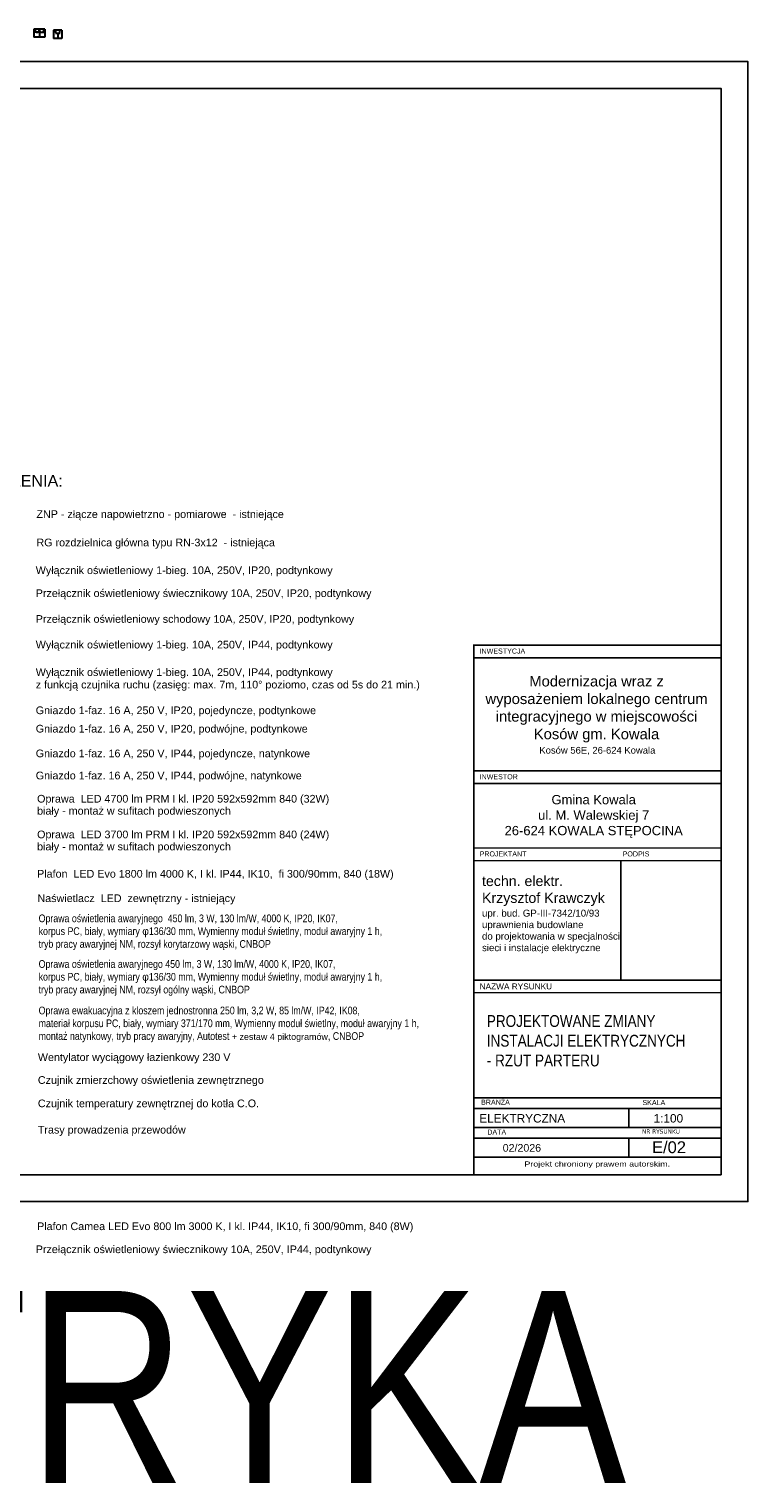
# Model space of a CAD drawing. Header units: millimetres. Extents: x 19325 to 32410, y -4876 to 2807.
# Tile 45 of 72: x 21651 to 23523, y -4868 to -1080. Entities that reach past the tile are written whole.
import ezdxf
from ezdxf.enums import TextEntityAlignment as Align

# ---------------------------------------------------------------- set-up
doc = ezdxf.new("R2010")
doc.units = ezdxf.units.MM
doc.layers.add('2E_INSTA', color=40, linetype='Continuous', lineweight=30)
doc.layers.add('A_opis', color=1, linetype='Continuous')
doc.layers.add('O_tabelka', color=3, linetype='Continuous')
doc.styles.add('ARIAL', font='arial.ttf', dxfattribs={"width": 0.8})
doc.styles.add('dar-styl', font='arial.ttf')
doc.styles.add('PITSIMP8', font='pitsimp8')
doc.styles.get("Standard").update_dxf_attribs({"font": 'arial.ttf'})
doc.styles.add('verdena', font='verdana.ttf')

# ---------------------------------------------------------------- blocks, each defined once
blk = doc.blocks.new('2DEL_813')
for p, q in [((-1.95, -1.43), (-1.95, 1.43)), ((-1.95, 1.43), (1.95, 1.43)), ((-0.04, -0.31), (-0.04, 1.29)), ((1.95, -1.43), (1.95, 1.43)), ((-1.95, -1.43), (1.95, -1.43)), ((-0.04, -0.31), (-1.64, -0.31)), ((-0.04, -0.31), (1.56, -0.31))]:
    blk.add_line(p, q)
for centre in [(-0.84, -1.11), (0.76, -1.11)]:
    blk.add_arc(centre, 0.8, 0, 180)
at = {"linetype": 'ByBlock', "style": 'PITSIMP8', "flags": 9}
for tag, p in [('SPANNUNG/FREQUENZ', (-0.08, -0.67)), ('VOLUMENSTROM', (-0.08, -0.51)), ('BEZEICHNUNG', (-0.08, -0.37)), ('RAUM/GRUPPE', (-0.08, -0.39)), ('POS.NR.G-LV', (-0.08, -0.41)), ('DRUCK/-STUFE', (-0.08, -0.53)), ('ANSCHLUSS', (-0.08, -0.55)), ('TEMPERATUR', (-0.08, -0.61)), ('FABRIKAT', (-0.08, -0.43)), ('KENNUNG', (-0.08, -0.47)), ('LEISTUNG', (-0.08, -0.49)), ('GROESSE', (-0.08, -0.57)), ('DREHZAHL', (-0.08, -0.63)), ('SCHUTZART', (-0.08, -0.65)), ('GEWICHT', (-0.08, -0.69)), ('TYP', (-0.08, -0.45)), ('FREI', (-0.08, -0.71)), ('FREI', (-0.08, -0.73)), ('FREI', (-0.08, -0.75)), ('DN', (-0.08, -0.59))]:
    blk.add_attdef(tag, text='', height=0.01, dxfattribs=at).set_placement(p, align=Align.MIDDLE)
blk = doc.blocks.new('2DEL_812')
for p, q in [((-1.43, -1.43), (-1.43, 1.43)), ((-1.43, 1.43), (1.43, 1.43)), ((-0.02, -0.31), (-0.02, 1.19)), ((1.43, -1.43), (1.43, 1.43)), ((-1.43, -1.43), (1.43, -1.43)), ((-0.82, -0.32), (0.77, -0.32))]:
    blk.add_line(p, q)
blk.add_arc((-0.02, -1.15), 0.828, 8.4436, 171.3225)
at = {"linetype": 'ByBlock', "style": 'PITSIMP8', "flags": 9}
for tag, p in [('SPANNUNG/FREQUENZ', (0.04, -0.81)), ('VOLUMENSTROM', (0.04, -0.65)), ('BEZEICHNUNG', (0.04, -0.51)), ('RAUM/GRUPPE', (0.04, -0.53)), ('POS.NR.G-LV', (0.04, -0.55)), ('DRUCK/-STUFE', (0.04, -0.67)), ('TEMPERATUR', (0.04, -0.75)), ('FABRIKAT', (0.04, -0.57)), ('KENNUNG', (0.04, -0.61)), ('LEISTUNG', (0.04, -0.63)), ('ANSCHLUSS', (0.04, -0.69)), ('GROESSE', (0.04, -0.71)), ('DREHZAHL', (0.04, -0.77)), ('SCHUTZART', (0.04, -0.79)), ('GEWICHT', (0.04, -0.83)), ('TYP', (0.04, -0.59)), ('FREI', (0.04, -0.85)), ('FREI', (0.04, -0.87)), ('FREI', (0.04, -0.89)), ('DN', (0.04, -0.73))]:
    blk.add_attdef(tag, text='', height=0.01, dxfattribs=at).set_placement(p, align=Align.MIDDLE)

msp = doc.modelspace()

# ---------------------------------------------------------------- linework, layer by layer
for points in [[(19325.1, -4134.6), (23523.3, -4134.6), (23523.3, -1164.6), (19325.1, -1164.6)], [(19623.8, -4064.6), (23453.3, -4064.6), (23453.3, -1234.6), (19623.8, -1234.6)]]:
    msp.add_lwpolyline(points, close=True)
at = {"layer": 'O_tabelka', "color": 0}
for p, q in [((23192, -3246.4), (23192, -3557.6)), ((22809.2, -3557.6), (23453.3, -3557.6)), ((22809.2, -3557.6), (23453.3, -3557.6)), ((22809.2, -3557.6), (23453.3, -3557.6)), ((23213.3, -3892), (23213.3, -3941.5)), ((23213.3, -3969), (23213.3, -4018.5))]:
    msp.add_line(p, q, dxfattribs=at)
at = {"layer": 'O_tabelka', "color": 0, "const_width": 3.59}
for points in [[(22809.2, -2685), (23453.3, -2685), (23453.3, -2718), (22809.2, -2718)], [(22809.2, -3012.4), (23453.3, -3012.4), (23453.3, -3045.4), (22809.2, -3045.4)], [(22809.2, -3213.4), (23453.3, -3213.4), (23453.3, -3246.4), (22809.2, -3246.4)], [(22809.2, -3557.6), (23453.3, -3557.6), (23453.3, -3590.6), (22809.2, -3590.6)]]:
    msp.add_lwpolyline(points, close=True, dxfattribs=at)
at = {"layer": 'O_tabelka', "color": 0}
msp.add_lwpolyline([(22809.2, -2685), (23453.3, -2685), (23453.3, -4064.6), (22809.2, -4064.6)], close=True, dxfattribs=at)
for points in [[(22809.2, -3557.6), (23453.3, -3557.6)], [(22809.2, -3864.5), (23453.3, -3864.5)], [(22809.2, -3892), (23453.3, -3892)], [(22809.2, -3941.5), (23453.3, -3941.5)], [(22809.2, -3969), (23453.3, -3969)], [(22809.2, -4018.5), (23453.3, -4018.5)]]:
    msp.add_lwpolyline(points, dxfattribs=at)
at = {"layer": 'O_tabelka', "color": 0, "ltscale": 10}
msp.add_lwpolyline([(22809.2, -3864.5), (23453.3, -3864.5)], dxfattribs=at)

# ---------------------------------------------------------------- block references
at = {"layer": '2E_INSTA', "xscale": 7.5, "yscale": 7.5, "zscale": 7.5, "rotation": 180}
for name, p in [('2DEL_813', (21677.9, -1090.6)), ('2DEL_812', (21725.6, -1093.4))]:
    msp.add_blockref(name, p, dxfattribs=at)

# ---------------------------------------------------------------- texts
at = {"style": 'dar-styl'}
for s, height, p in [('OZNACZENIA:', 30, (21457.2, -2271.7, -0.4)), ('ZNP - złącze napowietrzno - pomiarowe  - istniejące', 20, (21670.4, -2353.6)), ('RG rozdzielnica główna typu RN-3x12  - istniejąca', 20, (21670.4, -2427.5)), ('Wyłącznik oświetleniowy 1-bieg. 10A, 250V, IP20, podtynkowy', 20, (21668.6, -2499.8)), ('Przełącznik oświetleniowy świecznikowy 10A, 250V, IP20, podtynkowy', 20, (21668.6, -2559.6)), ('Przełącznik oświetleniowy schodowy 10A, 250V, IP20, podtynkowy', 20, (21668.6, -2626.7)), ('Wyłącznik oświetleniowy 1-bieg. 10A, 250V, IP44, podtynkowy', 20, (21668.6, -2693.6)), ('Wyłącznik oświetleniowy 1-bieg. 10A, 250V, IP44, podtynkowy', 20, (21668.6, -2765.3)), ('z funkcją czujnika ruchu (zasięg: max. 7m, 110° poziomo, czas od 5s do 21 min.)', 20, (21668.6, -2797.7)), ('Gniazdo 1-faz. 16 A, 250 V, IP20, pojedyncze, podtynkowe ', 20, (21668.6, -2864.7)), ('Gniazdo 1-faz. 16 A, 250 V, IP20, podwójne, podtynkowe ', 20, (21668.6, -2912.6)), ('Gniazdo 1-faz. 16 A, 250 V, IP44, pojedyncze, natynkowe ', 20, (21668.6, -2977)), ('Gniazdo 1-faz. 16 A, 250 V, IP44, podwójne, natynkowe ', 20, (21668.6, -3034.6)), ('Oprawa  LED 4700 lm PRM I kl. IP20 592x592mm 840 (32W)', 20, (21672.1, -3095.1)), ('biały - montaż w sufitach podwieszonych', 20, (21672.1, -3126.5)), ('Oprawa  LED 3700 lm PRM I kl. IP20 592x592mm 840 (24W)', 20, (21672.1, -3188.1)), ('biały - montaż w sufitach podwieszonych', 20, (21672.1, -3219.6)), ('Plafon  LED Evo 1800 lm 4000 K, I kl. IP44, IK10,  fi 300/90mm, 840 (18W)', 20, (21672.1, -3290.6)), ('Naświetlacz  LED  zewnętrzny - istniejący', 20, (21673.1, -3354.3)), ('Wentylator wyciągowy łazienkowy 230 V', 20, (21674.1, -3768.5)), ('Czujnik zmierzchowy oświetlenia zewnętrznego', 20, (21674.1, -3827.9)), ('Czujnik temperatury zewnętrznej do kotła C.O.', 20, (21674.1, -3888.8)), ('Trasy prowadzenia przewodów', 20, (21674.1, -3957.4)), ('Plafon Camea LED Evo 800 lm 3000 K, I kl. IP44, IK10, fi 300/90mm, 840 (8W)', 20, (21672.1, -4208.9)), ('Przełącznik oświetleniowy świecznikowy 10A, 250V, IP44, podtynkowy', 20, (21668.6, -4268.9))]:
    msp.add_text(s, height=height, dxfattribs=at).set_placement(p)
at = {"attachment_point": 4}
for s, insert, char_height, width, style in [('\\A1;\\pxt0.000435,0.000598,0.000924;{\\W1;techn. elektr. \\PKrzysztof Krawczyk\\P\\H0.68182x;upr. bud. GP-III-7342/10/93\\Puprawnienia budowlane \\Pdo projektowania w specjalności \\Psieci i instalacje elektryczne}', (22830.8, -3386.9), 26.4, 779.04, 'ARIAL'), ('{\\fArial Narrow|b0|i0|c238|p34;\\C0;Oprawa oświetlenia awaryjnego  450 lm, 3 W, 130 lm/W, 4000 K, IP20, IK07, \\Pkorpus PC, biały, wymiary \\fSymbol|b0|i0|c2|p18;f\\fArial Narrow|b0|i0|c238|p34;136/30 mm, Wymienny moduł świetlny, moduł awaryjny 1 h, \\Ptryb pracy awaryjnej NM, rozsył korytarzowy wąski, CNBOP}', (21676.1, -3433.1), 20, 1267.973, 'dar-styl'), ('{\\fArial Narrow|b0|i0|c238|p34;\\C0;Oprawa oświetlenia awaryjnego 450 lm, 3 W, 130 lm/W, 4000 K, IP20, IK07, \\Pkorpus PC, biały, wymiary \\fSymbol|b0|i0|c2|p18;f\\fArial Narrow|b0|i0|c238|p34;136/30 mm, Wymienny moduł świetlny, moduł awaryjny 1 h, \\Ptryb pracy awaryjnej NM, rozsył ogólny wąski, CNBOP}', (21676.1, -3552), 20, 1267.973, 'dar-styl'), ('{\\fArial Narrow|b0|i0|c238|p34;Oprawa ewakuacyjna z kloszem jednostro\\C0;nna \\H0.999996x;250 lm, 3,2 W, 85 lm/W, IP42, IK08, \\Pmateriał korpusu PC, biały, wymiary 371/170 mm, Wymienny moduł świetlny, moduł awaryjny 1 h, \\Pmontaż natynkowy, tryb pracy awaryjny, Autotest \\fArial|b0|i0|c238|p34;\\H0.83333x;+ zestaw 4 piktogramów\\fArial Narrow|b0|i0|c238|p34;\\H1.2x;, CNBOP}', (21676.1, -3673.1), 20, 1267.973, 'dar-styl')]:
    msp.add_mtext(s, dxfattribs=dict(at, insert=insert, char_height=char_height, width=width, style=style))
at = {"layer": 'A_opis', "color": 0, "style": 'ARIAL', "width": 1.25}
msp.add_text('Projekt chroniony prawem autorskim.', height=13.2, dxfattribs=at).set_placement((22941.3, -4043.3))
at = {"layer": 'O_tabelka', "color": 0, "attachment_point": 1}
for s, insert, char_height, width in [('{\\fArial|b0|i0|c238|p34;INWESTYCJA}', (22824.5, -2693.8), 13.2, 805.933), ('INWESTOR', (22824.6, -3021.2), 13.2, 805.933), ('{\\fArial|b0|i0|c238|p34;PROJEKTANT}', (22824.6, -3222.2), 13.2, 256.414), ('{\\fArial|b0|i0|c238|p34;PODPIS}', (23197.1, -3222.2), 13.2, 189.933), ('{\\fArial|b0|i0|c238|p34;NAZWA RYSUNKU}', (22824.6, -3566.4), 15.4, 256.414), ('{\\fArial|b0|i0|c238|p34;BRANŻA}', (22828.5, -3869), 13.2, 256.414), ('{\\fArial|b0|i0|c238|p34;SKALA}', (23248.7, -3870), 13.2, 256.414), ('{\\fArial|b0|i0|c238|p34;DATA}', (22844.6, -3947), 13.2, 256.414)]:
    msp.add_mtext(s, dxfattribs=dict(at, insert=insert, char_height=char_height, width=width))
at = {"layer": 'O_tabelka', "color": 0}
for s, insert, char_height, width, attachment_point, style in [('{\\W1;Modernizacja wraz z wyposażeniem lokalnego centrum integracyjnego w miejscowości Kosów gm. Kowala}', (23129.1, -2765.1), 27.5, 595.881, 2, 'ARIAL'), ('{\\W1;Kosów 56E, 26-624 Kowala}', (23131.2, -2970.9), 17.6, 644.1, 8, 'ARIAL'), ('{\\W1;Gmina Kowala\\Pul. M. Walewskiej 7\\P26-624 KOWALA STĘPOCINA}', (23121.6, -3075.3), 24.2, 631.046, 2, 'ARIAL'), ('NR RYSUNKU', (23247.3, -3946.5), 11, 476.839, 1, 'verdena')]:
    msp.add_mtext(s, dxfattribs=dict(at, insert=insert, char_height=char_height, width=width, attachment_point=attachment_point, style=style))
at = {"layer": 'O_tabelka', "color": 0, "ltscale": 10, "attachment_point": 4, "style": 'ARIAL'}
for s, insert, char_height, width in [('{\\fArial Narrow|b0|i0|c238|p34;\\W1;PROJEKTOWANE ZMIANY\\PINSTALACJI ELEKTRYCZNYCH \\P- RZUT PARTERU}', (22843.3, -3715.8), 30.8, 779.04), ('{\\fArial Narrow|b0|i0|c238|p34;\\W1;ELEKTRYKA}', (19832.9, -4617.6), 500, 4126.297)]:
    msp.add_mtext(s, dxfattribs=dict(at, insert=insert, char_height=char_height, width=width))
at = {"layer": 'O_tabelka', "color": 0, "ltscale": 10, "style": 'ARIAL'}
msp.add_attdef('ELEKTRYCZNA', text='BRANŻA', height=22, dxfattribs=at).set_placement((22823.7, -3917.7), align=Align.MIDDLE_LEFT)
for tag, text, height, p in [('1:100', 'SKALA', 22, (23316.1, -3917.7)), ('E/02', '_', 30.8, (23317.8, -3993, 0)), ('02/2026', 'DATA', 19.8, (22934.7, -3994.7))]:
    msp.add_attdef(tag, text=text, height=height, dxfattribs=at).set_placement(p, align=Align.MIDDLE_CENTER)

doc.saveas('drawing.dxf')
